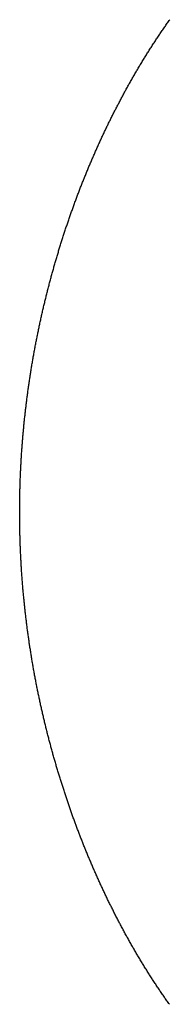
# Model space of a CAD drawing. Extents: x 637 to 3230, y 885 to 2745.
# Tile 87 of 151: x 2989 to 3017, y 1714 to 1896. Entities that reach past the tile are written whole.
import ezdxf

# ---------------------------------------------------------------- set-up
doc = ezdxf.new("R2010")
doc.units = 0
doc.layers.add('KF_GRAVIS_15_REAR', color=7, linetype='CONTINUOUS')

# ---------------------------------------------------------------- blocks, each defined once
blk = doc.blocks.new('KF_GRAVIS_15_REAR')
at = {"layer": 'KF_GRAVIS_15_REAR'}
blk.add_polyline3d([(-4.52752, -539.446, 0), (-4.64569, -539.281, 0), (-4.76363, -539.115, 0), (-4.88134, -538.949, 0), (-4.99881, -538.783, 0), (-5.11605, -538.616, 0), (-5.23306, -538.45, 0), (-5.34983, -538.282, 0), (-5.46636, -538.115, 0), (-5.58266, -537.947, 0), (-5.69872, -537.779, 0), (-5.81454, -537.611, 0), (-5.93012, -537.443, 0), (-6.04545, -537.274, 0), (-6.16055, -537.105, 0), (-6.2754, -536.936, 0), (-6.39001, -536.766, 0), (-6.50437, -536.596, 0), (-6.61849, -536.426, 0), (-6.73236, -536.256, 0), (-6.84598, -536.086, 0), (-6.95935, -535.915, 0), (-7.07247, -535.744, 0), (-7.18535, -535.573, 0), (-7.29797, -535.401, 0), (-7.41034, -535.229, 0), (-7.52245, -535.057, 0), (-7.63431, -534.885, 0), (-7.74591, -534.713, 0), (-7.85726, -534.54, 0), (-7.96835, -534.367, 0), (-8.07919, -534.194, 0), (-8.18976, -534.021, 0), (-8.30007, -533.847, 0), (-8.41012, -533.674, 0), (-8.51991, -533.5, 0), (-8.62944, -533.326, 0), (-8.7387, -533.151, 0), (-8.8477, -532.977, 0), (-8.95643, -532.802, 0), (-9.0649, -532.627, 0), (-9.17309, -532.452, 0), (-9.28102, -532.277, 0), (-9.38868, -532.101, 0), (-9.49607, -531.926, 0), (-9.60319, -531.75, 0), (-9.71003, -531.574, 0), (-9.8166, -531.398, 0), (-9.9229, -531.221, 0), (-10.0289, -531.045, 0), (-10.1347, -530.868, 0), (-10.2401, -530.691, 0), (-10.3453, -530.514, 0), (-10.4502, -530.337, 0), (-10.5549, -530.159, 0), (-10.6593, -529.982, 0), (-10.7633, -529.804, 0), (-10.8671, -529.626, 0), (-10.9707, -529.448, 0), (-11.0739, -529.27, 0), (-11.1769, -529.092, 0), (-11.2796, -528.914, 0), (-11.382, -528.735, 0), (-11.4841, -528.556, 0), (-11.586, -528.377, 0), (-11.6875, -528.199, 0), (-11.7888, -528.019, 0), (-11.8898, -527.84, 0), (-11.9905, -527.661, 0), (-12.0909, -527.482, 0), (-12.1911, -527.302, 0), (-12.2909, -527.122, 0), (-12.3905, -526.943, 0), (-12.4898, -526.763, 0), (-12.5887, -526.583, 0), (-12.6874, -526.403, 0), (-12.7859, -526.223, 0), (-12.884, -526.042, 0), (-12.9818, -525.862, 0), (-13.0794, -525.682, 0), (-13.1766, -525.501, 0), (-13.2736, -525.32, 0), (-13.3703, -525.14, 0), (-13.4666, -524.959, 0), (-13.5627, -524.778, 0), (-13.6585, -524.597, 0), (-13.754, -524.416, 0), (-13.8492, -524.235, 0), (-13.9441, -524.054, 0), (-14.0388, -523.873, 0), (-14.1331, -523.692, 0), (-14.2271, -523.51, 0), (-14.3208, -523.329, 0), (-14.4143, -523.148, 0), (-14.5074, -522.966, 0), (-14.6002, -522.785, 0), (-14.6928, -522.603, 0), (-14.785, -522.422, 0), (-14.8769, -522.24, 0), (-14.9685, -522.058, 0), (-15.0599, -521.877, 0), (-15.1509, -521.695, 0), (-15.2416, -521.513, 0), (-15.3321, -521.332, 0), (-15.4222, -521.15, 0), (-15.512, -520.968, 0), (-15.6015, -520.786, 0), (-15.6907, -520.605, 0), (-15.7796, -520.423, 0), (-15.8682, -520.241, 0), (-15.9565, -520.059, 0), (-16.0445, -519.877, 0), (-16.1322, -519.696, 0), (-16.2195, -519.514, 0), (-16.3066, -519.332, 0), (-16.3934, -519.15, 0), (-16.4798, -518.969, 0), (-16.5659, -518.787, 0), (-16.6518, -518.605, 0), (-16.7373, -518.424, 0), (-16.8225, -518.242, 0), (-16.9074, -518.06, 0), (-16.992, -517.879, 0), (-17.0763, -517.697, 0), (-17.1603, -517.516, 0), (-17.244, -517.334, 0), (-17.3273, -517.153, 0), (-17.4104, -516.971, 0), (-17.4931, -516.79, 0), (-17.5756, -516.609, 0), (-17.6577, -516.428, 0), (-17.7395, -516.247, 0), (-17.821, -516.065, 0), (-17.9022, -515.884, 0), (-17.9831, -515.704, 0), (-18.0637, -515.523, 0), (-18.1439, -515.342, 0), (-18.2239, -515.161, 0), (-18.3035, -514.981, 0), (-18.3829, -514.8, 0), (-18.4619, -514.62, 0), (-18.5406, -514.439, 0), (-18.619, -514.259, 0), (-18.6971, -514.079, 0), (-18.7749, -513.899, 0), (-18.8524, -513.719, 0), (-18.9295, -513.539, 0), (-19.0064, -513.359, 0), (-19.0829, -513.18, 0), (-19.1591, -513, 0), (-19.235, -512.821, 0), (-19.3106, -512.642, 0), (-19.3859, -512.462, 0), (-19.4609, -512.283, 0), (-19.5355, -512.105, 0), (-19.6099, -511.926, 0), (-19.6839, -511.747, 0), (-19.7577, -511.569, 0), (-19.8311, -511.391, 0), (-19.9042, -511.212, 0), (-19.9769, -511.034, 0), (-20.0494, -510.856, 0), (-20.1216, -510.679, 0), (-20.1934, -510.501, 0), (-20.2649, -510.324, 0), (-20.3361, -510.147, 0), (-20.407, -509.97, 0), (-20.4776, -509.793, 0), (-20.5479, -509.616, 0), (-20.6179, -509.439, 0), (-20.6875, -509.263, 0), (-20.7568, -509.087, 0), (-20.8259, -508.911, 0), (-20.8947, -508.735, 0), (-20.9635, -508.558, 0), (-21.0321, -508.381, 0), (-21.1006, -508.204, 0), (-21.169, -508.027, 0), (-21.2372, -507.849, 0), (-21.3053, -507.671, 0), (-21.3733, -507.493, 0), (-21.4411, -507.314, 0), (-21.5088, -507.135, 0), (-21.5764, -506.956, 0), (-21.6438, -506.777, 0), (-21.7111, -506.597, 0), (-21.7783, -506.417, 0), (-21.8453, -506.237, 0), (-21.9122, -506.056, 0), (-21.9789, -505.875, 0), (-22.0455, -505.694, 0), (-22.1119, -505.513, 0), (-22.1782, -505.331, 0), (-22.2444, -505.149, 0), (-22.3104, -504.967, 0), (-22.3763, -504.785, 0), (-22.442, -504.602, 0), (-22.5075, -504.419, 0), (-22.5729, -504.236, 0), (-22.6382, -504.052, 0), (-22.7033, -503.869, 0), (-22.7682, -503.685, 0), (-22.833, -503.5, 0), (-22.8977, -503.316, 0), (-22.9621, -503.131, 0), (-23.0265, -502.946, 0), (-23.0906, -502.761, 0), (-23.1546, -502.575, 0), (-23.2185, -502.39, 0), (-23.2821, -502.204, 0), (-23.3456, -502.017, 0), (-23.409, -501.831, 0), (-23.4722, -501.644, 0), (-23.5352, -501.457, 0), (-23.598, -501.27, 0), (-23.6607, -501.083, 0), (-23.7232, -500.895, 0), (-23.7855, -500.707, 0), (-23.8477, -500.519, 0), (-23.9097, -500.331, 0), (-23.9715, -500.142, 0), (-24.0331, -499.953, 0), (-24.0946, -499.764, 0), (-24.1559, -499.575, 0), (-24.217, -499.386, 0), (-24.2779, -499.196, 0), (-24.3386, -499.006, 0), (-24.3992, -498.816, 0), (-24.4596, -498.626, 0), (-24.5198, -498.435, 0), (-24.5798, -498.244, 0), (-24.6396, -498.054, 0), (-24.6992, -497.862, 0), (-24.7587, -497.671, 0), (-24.8179, -497.479, 0), (-24.877, -497.288, 0), (-24.9359, -497.096, 0), (-24.9945, -496.904, 0), (-25.053, -496.711, 0), (-25.1113, -496.519, 0), (-25.1694, -496.326, 0), (-25.2273, -496.133, 0), (-25.285, -495.94, 0), (-25.3425, -495.746, 0), (-25.3998, -495.553, 0), (-25.457, -495.359, 0), (-25.5139, -495.165, 0), (-25.5706, -494.971, 0), (-25.6271, -494.777, 0), (-25.6833, -494.582, 0), (-25.7394, -494.388, 0), (-25.7953, -494.193, 0), (-25.851, -493.998, 0), (-25.9064, -493.803, 0), (-25.9617, -493.607, 0), (-26.0167, -493.412, 0), (-26.0716, -493.216, 0), (-26.1262, -493.02, 0), (-26.1806, -492.824, 0), (-26.2348, -492.628, 0), (-26.2888, -492.432, 0), (-26.3426, -492.235, 0), (-26.3961, -492.038, 0), (-26.4495, -491.842, 0), (-26.5026, -491.645, 0), (-26.5555, -491.447, 0), (-26.6083, -491.25, 0), (-26.6607, -491.053, 0), (-26.713, -490.855, 0), (-26.7651, -490.657, 0), (-26.8169, -490.459, 0), (-26.8685, -490.261, 0), (-26.9199, -490.063, 0), (-26.9711, -489.865, 0), (-27.022, -489.666, 0), (-27.0727, -489.468, 0), (-27.1233, -489.269, 0), (-27.1735, -489.07, 0), (-27.2236, -488.871, 0), (-27.2734, -488.672, 0), (-27.3231, -488.473, 0), (-27.3724, -488.273, 0), (-27.4216, -488.074, 0), (-27.4705, -487.874, 0), (-27.5192, -487.674, 0), (-27.5677, -487.474, 0), (-27.616, -487.274, 0), (-27.664, -487.074, 0), (-27.7118, -486.874, 0), (-27.7593, -486.673, 0), (-27.8067, -486.473, 0), (-27.8538, -486.272, 0), (-27.9006, -486.071, 0), (-27.9473, -485.871, 0), (-27.9937, -485.67, 0), (-28.0398, -485.469, 0), (-28.0857, -485.267, 0), (-28.1314, -485.066, 0), (-28.1769, -484.865, 0), (-28.2221, -484.663, 0), (-28.2671, -484.462, 0), (-28.3118, -484.26, 0), (-28.3563, -484.058, 0), (-28.4006, -483.856, 0), (-28.4446, -483.654, 0), (-28.4884, -483.452, 0), (-28.532, -483.25, 0), (-28.5753, -483.048, 0), (-28.6183, -482.846, 0), (-28.6612, -482.643, 0), (-28.7037, -482.441, 0), (-28.7461, -482.238, 0), (-28.7881, -482.036, 0), (-28.83, -481.833, 0), (-28.8716, -481.63, 0), (-28.9129, -481.428, 0), (-28.954, -481.225, 0), (-28.9949, -481.022, 0), (-29.0355, -480.819, 0), (-29.0758, -480.616, 0), (-29.1159, -480.412, 0), (-29.1558, -480.209, 0), (-29.1954, -480.006, 0), (-29.2347, -479.802, 0), (-29.2738, -479.599, 0), (-29.3127, -479.396, 0), (-29.3513, -479.192, 0), (-29.3896, -478.988, 0), (-29.4277, -478.785, 0), (-29.4655, -478.581, 0), (-29.5031, -478.377, 0), (-29.5404, -478.174, 0), (-29.5775, -477.97, 0), (-29.6143, -477.766, 0), (-29.6508, -477.562, 0), (-29.6871, -477.358, 0), (-29.7232, -477.154, 0), (-29.759, -476.95, 0), (-29.7945, -476.746, 0), (-29.8298, -476.542, 0), (-29.8648, -476.338, 0), (-29.8996, -476.133, 0), (-29.9341, -475.929, 0), (-29.9683, -475.725, 0), (-30.0023, -475.521, 0), (-30.0361, -475.317, 0), (-30.0696, -475.112, 0), (-30.1028, -474.908, 0), (-30.1358, -474.704, 0), (-30.1685, -474.499, 0), (-30.201, -474.295, 0), (-30.2332, -474.091, 0), (-30.2651, -473.886, 0), (-30.2968, -473.682, 0), (-30.3282, -473.477, 0), (-30.3594, -473.273, 0), (-30.3903, -473.069, 0), (-30.421, -472.864, 0), (-30.4514, -472.66, 0), (-30.4815, -472.455, 0), (-30.5114, -472.251, 0), (-30.541, -472.047, 0), (-30.5704, -471.842, 0), (-30.5995, -471.638, 0), (-30.6284, -471.433, 0), (-30.657, -471.229, 0), (-30.6853, -471.025, 0), (-30.7134, -470.82, 0), (-30.7412, -470.616, 0), (-30.7688, -470.412, 0), (-30.7961, -470.208, 0), (-30.8231, -470.003, 0), (-30.8499, -469.799, 0), (-30.8764, -469.595, 0), (-30.9027, -469.391, 0), (-30.9287, -469.187, 0), (-30.9544, -468.983, 0), (-30.9799, -468.779, 0), (-31.0051, -468.575, 0), (-31.0301, -468.371, 0), (-31.0548, -468.167, 0), (-31.0792, -467.963, 0), (-31.1034, -467.759, 0), (-31.1273, -467.555, 0), (-31.151, -467.351, 0), (-31.1744, -467.148, 0), (-31.1975, -466.944, 0), (-31.2204, -466.74, 0), (-31.243, -466.537, 0), (-31.2653, -466.333, 0), (-31.2874, -466.13, 0), (-31.3093, -465.927, 0), (-31.3308, -465.723, 0), (-31.3521, -465.52, 0), (-31.3732, -465.317, 0), (-31.3939, -465.114, 0), (-31.4145, -464.911, 0), (-31.4347, -464.708, 0), (-31.4547, -464.505, 0), (-31.4744, -464.302, 0), (-31.4939, -464.099, 0), (-31.5131, -463.896, 0), (-31.5321, -463.694, 0), (-31.5507, -463.491, 0), (-31.5692, -463.289, 0), (-31.5873, -463.087, 0), (-31.6052, -462.884, 0), (-31.6228, -462.682, 0), (-31.6402, -462.48, 0), (-31.6573, -462.278, 0), (-31.6742, -462.076, 0), (-31.6907, -461.874, 0), (-31.7071, -461.673, 0), (-31.7231, -461.471, 0), (-31.739, -461.27, 0), (-31.7545, -461.068, 0), (-31.7698, -460.867, 0), (-31.7849, -460.666, 0), (-31.7996, -460.465, 0), (-31.8142, -460.264, 0), (-31.8285, -460.063, 0), (-31.8425, -459.862, 0), (-31.8562, -459.662, 0), (-31.8698, -459.461, 0), (-31.883, -459.261, 0), (-31.896, -459.061, 0), (-31.9088, -458.86, 0), (-31.9213, -458.66, 0), (-31.9335, -458.461, 0), (-31.9455, -458.261, 0), (-31.9573, -458.061, 0), (-31.9688, -457.862, 0), (-31.9801, -457.662, 0), (-31.9911, -457.463, 0), (-32.0018, -457.264, 0), (-32.0123, -457.065, 0), (-32.0226, -456.866, 0), (-32.0326, -456.668, 0), (-32.0424, -456.469, 0), (-32.0519, -456.271, 0), (-32.0612, -456.073, 0), (-32.0702, -455.875, 0), (-32.079, -455.677, 0), (-32.0875, -455.479, 0), (-32.0958, -455.282, 0), (-32.1039, -455.084, 0), (-32.1117, -454.887, 0), (-32.1193, -454.69, 0), (-32.1266, -454.493, 0), (-32.1337, -454.296, 0), (-32.1406, -454.1, 0), (-32.1472, -453.903, 0), (-32.1535, -453.707, 0), (-32.1597, -453.511, 0), (-32.1656, -453.315, 0), (-32.1712, -453.12, 0), (-32.1766, -452.924, 0), (-32.1818, -452.729, 0), (-32.1868, -452.534, 0), (-32.1915, -452.339, 0), (-32.196, -452.144, 0), (-32.2002, -451.949, 0), (-32.2042, -451.755, 0), (-32.208, -451.561, 0), (-32.2115, -451.367, 0), (-32.2148, -451.173, 0), (-32.2179, -450.98, 0), (-32.2207, -450.786, 0), (-32.2233, -450.593, 0), (-32.2257, -450.4, 0), (-32.2279, -450.207, 0), (-32.2298, -450.015, 0), (-32.2315, -449.822, 0), (-32.2329, -449.63, 0), (-32.2341, -449.438, 0), (-32.2351, -449.247, 0), (-32.2359, -449.055, 0), (-32.2365, -448.864, 0), (-32.2368, -448.673, 0), (-32.2369, -448.482, 0), (-32.2367, -448.291, 0), (-32.2364, -448.1, 0), (-32.2358, -447.909, 0), (-32.235, -447.717, 0), (-32.2339, -447.526, 0), (-32.2327, -447.334, 0), (-32.2312, -447.142, 0), (-32.2294, -446.95, 0), (-32.2275, -446.758, 0), (-32.2253, -446.565, 0), (-32.2229, -446.373, 0), (-32.2202, -446.18, 0), (-32.2173, -445.987, 0), (-32.2142, -445.794, 0), (-32.2109, -445.601, 0), (-32.2073, -445.407, 0), (-32.2035, -445.213, 0), (-32.1995, -445.02, 0), (-32.1952, -444.826, 0), (-32.1907, -444.632, 0), (-32.186, -444.437, 0), (-32.181, -444.243, 0), (-32.1758, -444.048, 0), (-32.1704, -443.854, 0), (-32.1647, -443.659, 0), (-32.1588, -443.464, 0), (-32.1527, -443.268, 0), (-32.1463, -443.073, 0), (-32.1397, -442.878, 0), (-32.1328, -442.682, 0), (-32.1257, -442.486, 0), (-32.1184, -442.29, 0), (-32.1108, -442.094, 0), (-32.103, -441.898, 0), (-32.0949, -441.702, 0), (-32.0867, -441.505, 0), (-32.0781, -441.309, 0), (-32.0694, -441.112, 0), (-32.0604, -440.915, 0), (-32.0511, -440.718, 0), (-32.0416, -440.521, 0), (-32.0319, -440.324, 0), (-32.0219, -440.126, 0), (-32.0117, -439.929, 0), (-32.0012, -439.731, 0), (-31.9905, -439.533, 0), (-31.9796, -439.335, 0), (-31.9684, -439.137, 0), (-31.957, -438.939, 0), (-31.9453, -438.741, 0), (-31.9333, -438.543, 0), (-31.9212, -438.344, 0), (-31.9088, -438.146, 0), (-31.8961, -437.947, 0), (-31.8832, -437.748, 0), (-31.87, -437.549, 0), (-31.8566, -437.35, 0), (-31.843, -437.151, 0), (-31.8291, -436.952, 0), (-31.8149, -436.753, 0), (-31.8005, -436.553, 0), (-31.7859, -436.354, 0), (-31.771, -436.154, 0), (-31.7558, -435.954, 0), (-31.7404, -435.754, 0), (-31.7248, -435.555, 0), (-31.7088, -435.355, 0), (-31.6927, -435.154, 0), (-31.6763, -434.954, 0), (-31.6596, -434.754, 0), (-31.6427, -434.554, 0), (-31.6255, -434.353, 0), (-31.6081, -434.153, 0), (-31.5904, -433.952, 0), (-31.5725, -433.751, 0), (-31.5543, -433.551, 0), (-31.5359, -433.35, 0), (-31.5172, -433.149, 0), (-31.4982, -432.948, 0), (-31.479, -432.747, 0), (-31.4596, -432.546, 0), (-31.4398, -432.345, 0), (-31.4199, -432.143, 0), (-31.3996, -431.942, 0), (-31.3791, -431.741, 0), (-31.3584, -431.539, 0), (-31.3374, -431.338, 0), (-31.3161, -431.136, 0), (-31.2945, -430.934, 0), (-31.2728, -430.733, 0), (-31.2507, -430.531, 0), (-31.2284, -430.329, 0), (-31.2058, -430.127, 0), (-31.183, -429.925, 0), (-31.1599, -429.723, 0), (-31.1365, -429.521, 0), (-31.1129, -429.319, 0), (-31.089, -429.117, 0), (-31.0649, -428.915, 0), (-31.0405, -428.713, 0), (-31.0159, -428.51, 0), (-30.991, -428.308, 0), (-30.9658, -428.106, 0), (-30.9404, -427.903, 0), (-30.9147, -427.701, 0), (-30.8887, -427.499, 0), (-30.8625, -427.296, 0), (-30.8361, -427.094, 0), (-30.8094, -426.891, 0), (-30.7824, -426.688, 0), (-30.7552, -426.486, 0), (-30.7277, -426.283, 0), (-30.6999, -426.08, 0), (-30.6719, -425.878, 0), (-30.6437, -425.675, 0), (-30.6152, -425.472, 0), (-30.5864, -425.269, 0), (-30.5574, -425.067, 0), (-30.5281, -424.864, 0), (-30.4985, -424.661, 0), (-30.4687, -424.458, 0), (-30.4387, -424.255, 0), (-30.4084, -424.052, 0), (-30.3778, -423.85, 0), (-30.347, -423.647, 0), (-30.3159, -423.444, 0), (-30.2846, -423.241, 0), (-30.253, -423.038, 0), (-30.2211, -422.835, 0), (-30.189, -422.632, 0), (-30.1567, -422.429, 0), (-30.1241, -422.226, 0), (-30.0912, -422.023, 0), (-30.0581, -421.82, 0), (-30.0247, -421.617, 0), (-29.9911, -421.414, 0), (-29.9572, -421.212, 0), (-29.9231, -421.009, 0), (-29.8887, -420.806, 0), (-29.854, -420.603, 0), (-29.8191, -420.4, 0), (-29.784, -420.197, 0), (-29.7486, -419.994, 0), (-29.7129, -419.791, 0), (-29.677, -419.588, 0), (-29.6408, -419.386, 0), (-29.6044, -419.183, 0), (-29.5677, -418.98, 0), (-29.5308, -418.777, 0), (-29.4936, -418.575, 0), (-29.4562, -418.372, 0), (-29.4185, -418.169, 0), (-29.3806, -417.967, 0), (-29.3424, -417.764, 0), (-29.3039, -417.561, 0), (-29.2653, -417.359, 0), (-29.2263, -417.156, 0), (-29.1871, -416.954, 0), (-29.1477, -416.751, 0), (-29.108, -416.549, 0), (-29.068, -416.347, 0), (-29.0278, -416.144, 0), (-28.9874, -415.942, 0), (-28.9467, -415.74, 0), (-28.9057, -415.537, 0), (-28.8645, -415.335, 0), (-28.823, -415.133, 0), (-28.7813, -414.931, 0), (-28.7394, -414.729, 0), (-28.6972, -414.527, 0), (-28.6547, -414.325, 0), (-28.612, -414.123, 0), (-28.569, -413.921, 0), (-28.5258, -413.72, 0), (-28.4824, -413.518, 0), (-28.4387, -413.316, 0), (-28.3947, -413.115, 0), (-28.3505, -412.913, 0), (-28.306, -412.712, 0), (-28.2613, -412.51, 0), (-28.2164, -412.309, 0), (-28.1712, -412.108, 0), (-28.1257, -411.907, 0), (-28.08, -411.705, 0), (-28.0341, -411.504, 0), (-27.9879, -411.303, 0), (-27.9415, -411.102, 0), (-27.8948, -410.902, 0), (-27.8479, -410.701, 0), (-27.8007, -410.5, 0), (-27.7533, -410.299, 0), (-27.7057, -410.099, 0), (-27.6578, -409.898, 0), (-27.6096, -409.698, 0), (-27.5613, -409.498, 0), (-27.5126, -409.297, 0), (-27.4638, -409.097, 0), (-27.4147, -408.897, 0), (-27.3653, -408.697, 0), (-27.3158, -408.497, 0), (-27.266, -408.298, 0), (-27.2159, -408.098, 0), (-27.1656, -407.898, 0), (-27.1151, -407.699, 0), (-27.0643, -407.499, 0), (-27.0133, -407.3, 0), (-26.9621, -407.101, 0), (-26.9106, -406.901, 0), (-26.8589, -406.702, 0), (-26.807, -406.503, 0), (-26.7548, -406.304, 0), (-26.7024, -406.106, 0), (-26.6498, -405.907, 0), (-26.5969, -405.708, 0), (-26.5438, -405.51, 0), (-26.4905, -405.312, 0), (-26.4369, -405.113, 0), (-26.3831, -404.915, 0), (-26.3291, -404.717, 0), (-26.2748, -404.519, 0), (-26.2204, -404.321, 0), (-26.1657, -404.124, 0), (-26.1107, -403.926, 0), (-26.0556, -403.729, 0), (-26.0002, -403.531, 0), (-25.9446, -403.334, 0), (-25.8887, -403.137, 0), (-25.8327, -402.94, 0), (-25.7764, -402.743, 0), (-25.7199, -402.546, 0), (-25.6631, -402.35, 0), (-25.6062, -402.153, 0), (-25.549, -401.957, 0), (-25.4916, -401.761, 0), (-25.434, -401.565, 0), (-25.3761, -401.369, 0), (-25.318, -401.173, 0), (-25.2597, -400.977, 0), (-25.2012, -400.782, 0), (-25.1425, -400.586, 0), (-25.0836, -400.391, 0), (-25.0244, -400.196, 0), (-24.965, -400.001, 0), (-24.9054, -399.806, 0), (-24.8456, -399.611, 0), (-24.7856, -399.416, 0), (-24.7253, -399.222, 0), (-24.6649, -399.028, 0), (-24.6042, -398.833, 0), (-24.5433, -398.639, 0), (-24.4822, -398.446, 0), (-24.4209, -398.252, 0), (-24.3593, -398.058, 0), (-24.2976, -397.865, 0), (-24.2356, -397.672, 0), (-24.1735, -397.479, 0), (-24.1111, -397.286, 0), (-24.0485, -397.093, 0), (-23.9857, -396.9, 0), (-23.9227, -396.708, 0), (-23.8595, -396.515, 0), (-23.7961, -396.323, 0), (-23.7324, -396.131, 0), (-23.6686, -395.94, 0), (-23.6045, -395.748, 0), (-23.5403, -395.556, 0), (-23.4758, -395.365, 0), (-23.4112, -395.174, 0), (-23.3463, -394.983, 0), (-23.2812, -394.792, 0), (-23.216, -394.602, 0), (-23.1505, -394.411, 0), (-23.0848, -394.221, 0), (-23.0189, -394.031, 0), (-22.9528, -393.841, 0), (-22.8866, -393.651, 0), (-22.8201, -393.462, 0), (-22.7534, -393.272, 0), (-22.6865, -393.083, 0), (-22.6195, -392.894, 0), (-22.5522, -392.705, 0), (-22.4847, -392.517, 0), (-22.4171, -392.328, 0), (-22.3492, -392.14, 0), (-22.2812, -391.952, 0), (-22.213, -391.764, 0), (-22.1445, -391.576, 0), (-22.0759, -391.389, 0), (-22.0071, -391.202, 0), (-21.9381, -391.014, 0), (-21.869, -390.828, 0), (-21.7996, -390.641, 0), (-21.73, -390.454, 0), (-21.6603, -390.268, 0), (-21.5904, -390.082, 0), (-21.5203, -389.896, 0), (-21.45, -389.71, 0), (-21.3795, -389.525, 0), (-21.3089, -389.34, 0), (-21.2381, -389.155, 0), (-21.1671, -388.97, 0), (-21.0959, -388.785, 0), (-21.0245, -388.601, 0), (-20.953, -388.416, 0), (-20.8812, -388.232, 0), (-20.8093, -388.048, 0), (-20.7373, -387.865, 0), (-20.665, -387.681, 0), (-20.5926, -387.498, 0), (-20.52, -387.315, 0), (-20.4473, -387.133, 0), (-20.3743, -386.95, 0), (-20.3012, -386.768, 0), (-20.2279, -386.586, 0), (-20.1545, -386.404, 0), (-20.0809, -386.222, 0), (-20.0071, -386.041, 0), (-19.9332, -385.86, 0), (-19.8591, -385.679, 0), (-19.7848, -385.498, 0), (-19.7104, -385.318, 0), (-19.6357, -385.137, 0), (-19.561, -384.957, 0), (-19.4861, -384.778, 0), (-19.411, -384.598, 0), (-19.3357, -384.419, 0), (-19.2603, -384.24, 0), (-19.1848, -384.061, 0), (-19.109, -383.882, 0), (-19.0332, -383.704, 0), (-18.9571, -383.526, 0), (-18.8809, -383.348, 0), (-18.8046, -383.17, 0), (-18.7281, -382.993, 0), (-18.6514, -382.816, 0), (-18.5746, -382.639, 0), (-18.4977, -382.462, 0), (-18.4206, -382.286, 0), (-18.3433, -382.11, 0), (-18.2659, -381.934, 0), (-18.1884, -381.758, 0), (-18.1107, -381.583, 0), (-18.0328, -381.408, 0), (-17.9548, -381.233, 0), (-17.8767, -381.058, 0), (-17.7984, -380.884, 0), (-17.72, -380.71, 0), (-17.6414, -380.536, 0), (-17.5627, -380.363, 0), (-17.4839, -380.189, 0), (-17.4049, -380.016, 0), (-17.3257, -379.843, 0), (-17.2465, -379.671, 0), (-17.1671, -379.499, 0), (-17.0875, -379.327, 0), (-17.0078, -379.155, 0), (-16.928, -378.984, 0), (-16.848, -378.812, 0), (-16.7678, -378.641, 0), (-16.6871, -378.47, 0), (-16.6061, -378.298, 0), (-16.5247, -378.126, 0), (-16.443, -377.954, 0), (-16.3609, -377.782, 0), (-16.2785, -377.61, 0), (-16.1957, -377.437, 0), (-16.1126, -377.264, 0), (-16.0291, -377.092, 0), (-15.9452, -376.919, 0), (-15.861, -376.745, 0), (-15.7764, -376.572, 0), (-15.6915, -376.399, 0), (-15.6063, -376.225, 0), (-15.5207, -376.051, 0), (-15.4347, -375.878, 0), (-15.3484, -375.704, 0), (-15.2617, -375.53, 0), (-15.1747, -375.355, 0), (-15.0874, -375.181, 0), (-14.9997, -375.007, 0), (-14.9116, -374.832, 0), (-14.8232, -374.657, 0), (-14.7345, -374.483, 0), (-14.6454, -374.308, 0), (-14.556, -374.133, 0), (-14.4662, -373.958, 0), (-14.3761, -373.783, 0), (-14.2856, -373.607, 0), (-14.1948, -373.432, 0), (-14.1037, -373.257, 0), (-14.0122, -373.081, 0), (-13.9203, -372.906, 0), (-13.8282, -372.73, 0), (-13.7357, -372.555, 0), (-13.6428, -372.379, 0), (-13.5496, -372.203, 0), (-13.4561, -372.027, 0), (-13.3622, -371.851, 0), (-13.268, -371.675, 0), (-13.1735, -371.5, 0), (-13.0786, -371.324, 0), (-12.9834, -371.148, 0), (-12.8879, -370.971, 0), (-12.792, -370.795, 0), (-12.6958, -370.619, 0), (-12.5992, -370.443, 0), (-12.5023, -370.267, 0), (-12.4051, -370.091, 0), (-12.3076, -369.915, 0), (-12.2097, -369.739, 0), (-12.1115, -369.562, 0), (-12.013, -369.386, 0), (-11.9141, -369.21, 0), (-11.8149, -369.034, 0), (-11.7154, -368.858, 0), (-11.6155, -368.682, 0), (-11.5153, -368.506, 0), (-11.4148, -368.33, 0), (-11.314, -368.153, 0), (-11.2128, -367.977, 0), (-11.1114, -367.801, 0), (-11.0096, -367.626, 0), (-10.9074, -367.45, 0), (-10.805, -367.274, 0), (-10.7022, -367.098, 0), (-10.5991, -366.922, 0), (-10.4957, -366.747, 0), (-10.3919, -366.571, 0), (-10.2879, -366.395, 0), (-10.1835, -366.22, 0), (-10.0788, -366.044, 0), (-9.97373, -365.869, 0), (-9.86838, -365.694, 0), (-9.76272, -365.519, 0), (-9.65674, -365.343, 0), (-9.55044, -365.168, 0), (-9.44382, -364.994, 0), (-9.33689, -364.819, 0), (-9.22965, -364.644, 0), (-9.12208, -364.469, 0), (-9.01421, -364.295, 0), (-8.90602, -364.12, 0), (-8.79751, -363.946, 0), (-8.6887, -363.772, 0), (-8.57957, -363.598, 0), (-8.47012, -363.424, 0), (-8.36037, -363.25, 0), (-8.25031, -363.076, 0), (-8.13994, -362.903, 0), (-8.02925, -362.73, 0), (-7.91826, -362.556, 0), (-7.80696, -362.383, 0), (-7.69535, -362.21, 0), (-7.58343, -362.037, 0), (-7.47121, -361.865, 0), (-7.35868, -361.692, 0), (-7.24584, -361.52, 0), (-7.1327, -361.348, 0), (-7.01926, -361.176, 0), (-6.90551, -361.004, 0), (-6.79145, -360.832, 0), (-6.67709, -360.661, 0), (-6.56243, -360.49, 0), (-6.44747, -360.319, 0), (-6.33221, -360.148, 0), (-6.21664, -359.977, 0), (-6.10078, -359.807, 0), (-5.98461, -359.636, 0), (-5.86815, -359.466, 0), (-5.75139, -359.296, 0), (-5.63434, -359.127, 0), (-5.51699, -358.957, 0), (-5.39936, -358.788, 0), (-5.28143, -358.619, 0), (-5.16322, -358.45, 0), (-5.04472, -358.282, 0), (-4.92594, -358.114, 0), (-4.80687, -357.945, 0), (-4.68752, -357.778, 0), (-4.56789, -357.61, 0), (-4.44798, -357.443, 0)], dxfattribs=at)

msp = doc.modelspace()

# ---------------------------------------------------------------- block references
at = {"layer": 'KF_GRAVIS_15_REAR'}
msp.add_blockref('KF_GRAVIS_15_REAR', (3021.44, 2253.1), dxfattribs=at)

doc.saveas('drawing.dxf')
